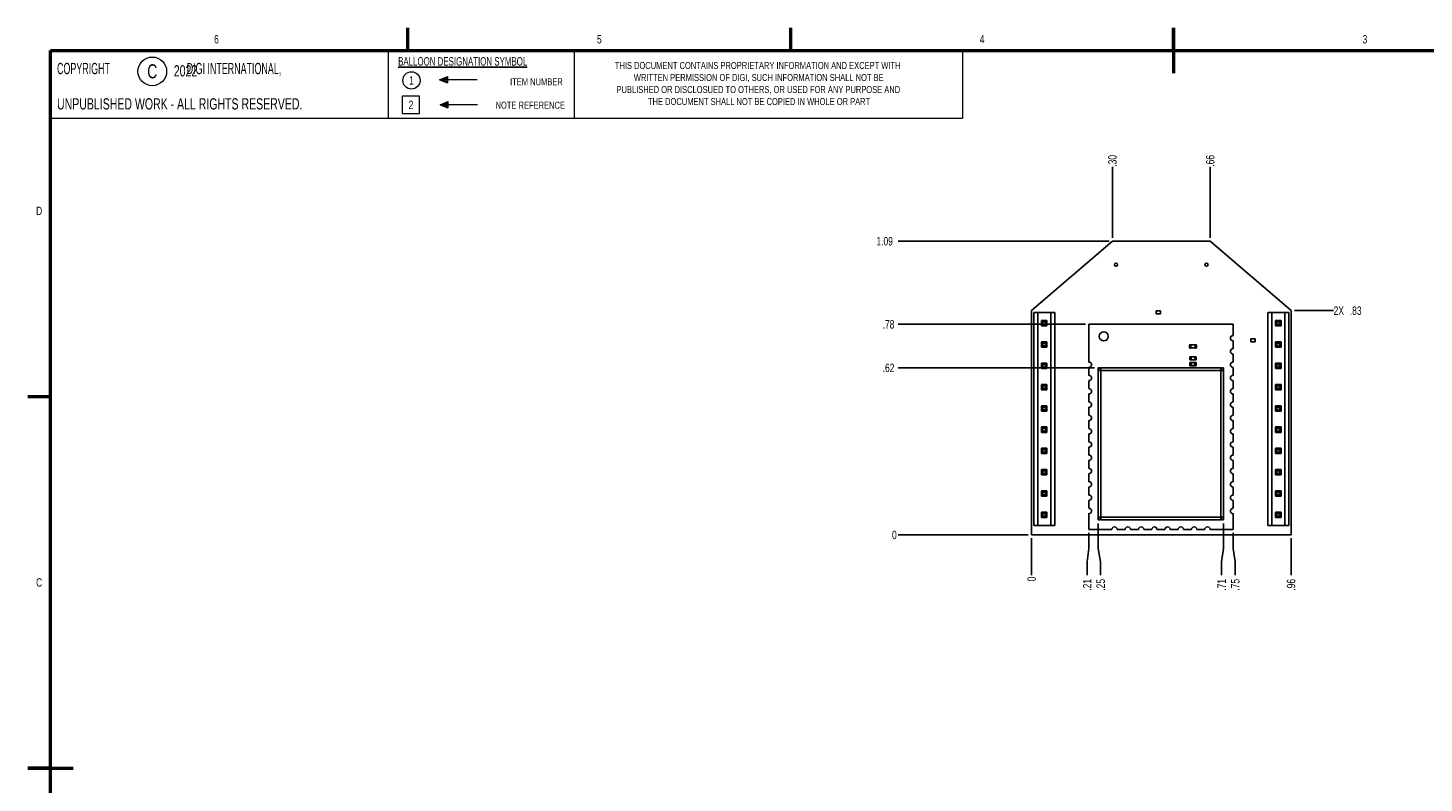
# Model space of a CAD drawing. Header units: inches. Extents: x -17 to 51.6, y -14.5 to 22.
# Tile 8 of 14: x 0 to 20.7, y 10.8 to 22. Entities that reach past the tile are written whole.
import ezdxf

# ---------------------------------------------------------------- set-up
doc = ezdxf.new("R2010")
doc.units = ezdxf.units.IN
doc.header["$MEASUREMENT"] = 0
doc.layers.add('SLD-0', color=179, linetype='Continuous')
doc.styles.add('SLDTEXTSTYLE0', font='TXT', dxfattribs={"width": 0.7})
doc.styles.add('SLDTEXTSTYLE3', font='TXT', dxfattribs={"width": 0.75})
doc.styles.add('SLDTEXTSTYLE5', font='TXT', dxfattribs={"width": 0.591525})
doc.dimstyles.new('SLDDIMSTYLE0', dxfattribs={"dimtxt": 0.125, "dimasz": 0.13, "dimexe": 0, "dimexo": 0.0625, "dimgap": 0.03125, "dimtad": 0, "dimtih": 1, "dimtoh": 1, "dimdec": 0, "dimlfac": 0.25, "dimrnd": 1e-09, "dimdsep": 46, "dimtxsty": 'SLDTEXTSTYLE3', "dimblk1": 'NONE', "dimblk2": 'NONE', "dimsah": 1, "dimcen": 0.09, "dimadec": 0, "dimazin": 2, "dimtfac": 1, "dimtdec": 0, "dimtofl": 0, "dimtmove": 0, "dimatfit": 3, "dimldrblk": 'NONE', "dimfxl": 1, "dimfrac": 2, "dimtolj": 1, "dimtzin": 12, "dimarcsym": 0})
doc.dimstyles.new('SLDDIMSTYLE1', dxfattribs={"dimtxt": 0.125, "dimasz": 0.13, "dimexe": 0, "dimexo": 0.0625, "dimgap": 0.03125, "dimtad": 0, "dimtih": 1, "dimtoh": 1, "dimlfac": 0.25, "dimrnd": 1e-09, "dimzin": 12, "dimdsep": 46, "dimtxsty": 'SLDTEXTSTYLE3', "dimblk1": 'NONE', "dimblk2": 'NONE', "dimsah": 1, "dimcen": 0.09, "dimadec": 0, "dimazin": 3, "dimtfac": 1, "dimtofl": 0, "dimtmove": 0, "dimatfit": 3, "dimldrblk": 'NONE', "dimfxl": 1, "dimfrac": 2, "dimtolj": 1, "dimtzin": 12, "dimarcsym": 0})
doc.dimstyles.new('SLDDIMSTYLE2', dxfattribs={"dimtxt": 0.125, "dimasz": 0.13, "dimexe": 0, "dimexo": 0.0625, "dimgap": 0.03125, "dimtad": 0, "dimtih": 1, "dimtoh": 1, "dimlfac": 0.25, "dimrnd": 1e-09, "dimzin": 12, "dimdsep": 46, "dimtxsty": 'SLDTEXTSTYLE3', "dimblk1": 'NONE', "dimblk2": 'NONE', "dimsah": 1, "dimcen": 0.09, "dimadec": 0, "dimazin": 3, "dimtfac": 1, "dimtofl": 0, "dimtmove": 0, "dimatfit": 3, "dimldrblk": 'NONE', "dimfxl": 1, "dimfrac": 2, "dimtolj": 1, "dimtzin": 12, "dimarcsym": 0})
doc.dimstyles.new('SLDDIMSTYLE3', dxfattribs={"dimtxt": 0.125, "dimasz": 0.13, "dimexe": 0, "dimexo": 0.0625, "dimgap": 0.03125, "dimtad": 0, "dimtih": 1, "dimtoh": 1, "dimlfac": 0.25, "dimrnd": 1e-09, "dimzin": 4, "dimdsep": 46, "dimtxsty": 'SLDTEXTSTYLE3', "dimblk1": 'NONE', "dimblk2": 'NONE', "dimsah": 1, "dimcen": 0.09, "dimadec": 0, "dimazin": 1, "dimtfac": 1, "dimtofl": 0, "dimtmove": 0, "dimatfit": 3, "dimldrblk": 'NONE', "dimfxl": 1, "dimfrac": 2, "dimtolj": 1, "dimtzin": 12, "dimarcsym": 0})

# ---------------------------------------------------------------- blocks, each defined once
blk = doc.blocks.new('SW_NOTE_0_2')
at = {"color": 0, "linetype": 'Continuous', "lineweight": 0, "char_height": 0.10417, "attachment_point": 2, "style": 'SLDTEXTSTYLE0'}
for s, insert in [('THIS DOCUMENT CONTAINS PROPRIETARY INFORMATION AND EXCEPT WITH', (2.329, 0.134)), ('WRITTEN PERMISSION OF DIGI, SUCH INFORMATION SHALL NOT BE', (2.345, -0.044)), ('PUBLISHED OR DISCLOSUED TO OTHERS, OR USED FOR ANY PURPOSE AND', (2.339, -0.222)), ('THE DOCUMENT SHALL NOT BE COPIED IN WHOLE OR PART', (2.35, -0.4))]:
    blk.add_mtext(s, dxfattribs=dict(at, insert=insert))
blk = doc.blocks.new('SW_NOTE_0_3')
at = {"color": 0, "linetype": 'Continuous', "lineweight": 0, "char_height": 0.16667, "attachment_point": 1}
for s, insert, style in [('COPYRIGHT                               DIGI INTERNATIONAL,', (0, 0.215), 'SLDTEXTSTYLE5'), ('UNPUBLISHED WORK - ALL RIGHTS RESERVED.', (0, -0.308), 'SLDTEXTSTYLE0')]:
    blk.add_mtext(s, dxfattribs=dict(at, insert=insert, style=style))
blk = doc.blocks.new('SW_SYMBOL_S#_2')
at = {"color": 0, "linetype": 'Continuous', "lineweight": 0}
for p, q in [((63, 51.2), (0, 51.2)), ((0, 51.2), (0, -11.8)), ((63, -11.8), (63, 51.2)), ((0, -11.8), (63, -11.8))]:
    blk.add_line(p, q, dxfattribs=at)
at = {"color": 0, "linetype": 'Continuous', "lineweight": 0, "insert": (31.5, 19.7), "char_height": 30.8, "attachment_point": 5, "style": 'SLDTEXTSTYLE3'}
blk.add_mtext('2', dxfattribs=at)
blk = doc.blocks.new('SW_SYMBOL_C#_1')
at = {"color": 0, "linetype": 'Continuous', "lineweight": 0}
blk.add_circle((31.5, 19.7), 31.5, dxfattribs=at)
at = {"color": 0, "linetype": 'Continuous', "lineweight": 0, "insert": (31.5, 19.7), "char_height": 30.8, "attachment_point": 5, "style": 'SLDTEXTSTYLE3'}
blk.add_mtext('1', dxfattribs=at)
blk = doc.blocks.new('SW_SYMBOL_CL_C')
at = {"color": 0, "linetype": 'Continuous', "lineweight": 0}
blk.add_circle((31.5, 19.7), 31.5, dxfattribs=at)
at = {"color": 0, "linetype": 'Continuous', "lineweight": 0, "insert": (31.5, 19.7), "char_height": 30.8, "attachment_point": 5, "style": 'SLDTEXTSTYLE3'}
blk.add_mtext('C', dxfattribs=at)
blk = doc.blocks.new('_D')
at = {"layer": 'SLD-0'}
blk.add_line((14.848, 14.454), (12.924, 14.454), dxfattribs=at)
at = {"layer": 'SLD-0', "insert": (12.832, 14.516), "char_height": 0.125, "attachment_point": 1, "style": 'SLDTEXTSTYLE3'}
blk.add_mtext('0', dxfattribs=at)
blk = doc.blocks.new('_None')
blk = doc.blocks.new('_D_1')
at = {"layer": 'SLD-0'}
blk.add_line((15.831, 16.927), (12.924, 16.927), dxfattribs=at)
at = {"layer": 'SLD-0', "insert": (12.693, 16.989), "char_height": 0.125, "attachment_point": 1, "style": 'SLDTEXTSTYLE3'}
blk.add_mtext('.62', dxfattribs=at)
blk = doc.blocks.new('_D_2')
at = {"layer": 'SLD-0'}
blk.add_line((15.697, 17.572), (12.924, 17.572), dxfattribs=at)
at = {"layer": 'SLD-0', "insert": (12.693, 17.634), "char_height": 0.125, "attachment_point": 1, "style": 'SLDTEXTSTYLE3'}
blk.add_mtext('.78', dxfattribs=at)
blk = doc.blocks.new('_D_3')
at = {"layer": 'SLD-0'}
blk.add_line((18.788, 17.774), (19.368, 17.774), dxfattribs=at)
at = {"layer": 'SLD-0', "char_height": 0.125, "attachment_point": 1, "style": 'SLDTEXTSTYLE3'}
for s, insert in [('2X', (19.368, 17.836)), ('.83', (19.608, 17.836))]:
    blk.add_mtext(s, dxfattribs=dict(at, insert=insert))
blk = doc.blocks.new('_D_4')
at = {"layer": 'SLD-0'}
blk.add_line((16.044, 18.802), (12.924, 18.802), dxfattribs=at)
at = {"layer": 'SLD-0', "insert": (12.601, 18.864), "char_height": 0.125, "attachment_point": 1, "style": 'SLDTEXTSTYLE3'}
blk.add_mtext('1.09', dxfattribs=at)
blk = doc.blocks.new('_D_5')
at = {"layer": 'SLD-0'}
blk.add_line((14.898, 14.404), (14.898, 13.859), dxfattribs=at)
at = {"layer": 'SLD-0', "insert": (14.836, 13.766), "char_height": 0.125, "attachment_point": 1, "rotation": 90, "style": 'SLDTEXTSTYLE3'}
blk.add_mtext('0', dxfattribs=at)
blk = doc.blocks.new('_D_6')
at = {"layer": 'SLD-0'}
for p, q in [((15.747, 14.253), (15.747, 14.483)), ((15.72, 14.056), (15.747, 14.253)), ((15.72, 14.056), (15.72, 13.859))]:
    blk.add_line(p, q, dxfattribs=at)
at = {"layer": 'SLD-0', "insert": (15.658, 13.628), "char_height": 0.125, "attachment_point": 1, "rotation": 90, "style": 'SLDTEXTSTYLE3'}
blk.add_mtext('.21', dxfattribs=at)
blk = doc.blocks.new('_D_7')
at = {"layer": 'SLD-0'}
for p, q in [((15.881, 14.253), (15.881, 14.625)), ((15.92, 14.056), (15.881, 14.253)), ((15.92, 14.056), (15.92, 13.859))]:
    blk.add_line(p, q, dxfattribs=at)
at = {"layer": 'SLD-0', "insert": (15.858, 13.628), "char_height": 0.125, "attachment_point": 1, "rotation": 90, "style": 'SLDTEXTSTYLE3'}
blk.add_mtext('.25', dxfattribs=at)
blk = doc.blocks.new('_D_8')
at = {"layer": 'SLD-0'}
blk.add_line((16.094, 18.852), (16.094, 19.904), dxfattribs=at)
at = {"layer": 'SLD-0', "insert": (16.032, 19.904), "char_height": 0.125, "attachment_point": 1, "rotation": 90, "style": 'SLDTEXTSTYLE3'}
blk.add_mtext('.30', dxfattribs=at)
blk = doc.blocks.new('_D_9')
at = {"layer": 'SLD-0'}
blk.add_line((17.542, 18.852), (17.542, 19.904), dxfattribs=at)
at = {"layer": 'SLD-0', "insert": (17.48, 19.904), "char_height": 0.125, "attachment_point": 1, "rotation": 90, "style": 'SLDTEXTSTYLE3'}
blk.add_mtext('.66', dxfattribs=at)
blk = doc.blocks.new('_D_10')
at = {"layer": 'SLD-0'}
for p, q in [((17.741, 14.253), (17.741, 14.625)), ((17.711, 14.056), (17.741, 14.253)), ((17.711, 14.056), (17.711, 13.859))]:
    blk.add_line(p, q, dxfattribs=at)
at = {"layer": 'SLD-0', "insert": (17.649, 13.628), "char_height": 0.125, "attachment_point": 1, "rotation": 90, "style": 'SLDTEXTSTYLE3'}
blk.add_mtext('.71', dxfattribs=at)
blk = doc.blocks.new('_D_11')
at = {"layer": 'SLD-0'}
for p, q in [((17.88, 14.253), (17.88, 14.483)), ((17.911, 14.056), (17.88, 14.253)), ((17.911, 14.056), (17.911, 13.859))]:
    blk.add_line(p, q, dxfattribs=at)
at = {"layer": 'SLD-0', "insert": (17.85, 13.628), "char_height": 0.125, "attachment_point": 1, "rotation": 90, "style": 'SLDTEXTSTYLE3'}
blk.add_mtext('.75', dxfattribs=at)
blk = doc.blocks.new('_D_12')
at = {"layer": 'SLD-0'}
blk.add_line((18.738, 14.404), (18.738, 13.859), dxfattribs=at)
at = {"layer": 'SLD-0', "insert": (18.676, 13.628), "char_height": 0.125, "attachment_point": 1, "rotation": 90, "style": 'SLDTEXTSTYLE3'}
blk.add_mtext('.96', dxfattribs=at)

msp = doc.modelspace()

# ---------------------------------------------------------------- linework, layer by layer
at = {"color": 7, "linetype": 'Continuous', "lineweight": 50}
for p, q in [((5.667, 21.624), (5.667, 21.959)), ((11.333, 21.624), (11.333, 21.959)), ((17, 21.624), (17, 21.959)), ((17, 21.959), (17, 21.289)), ((0.376, 0.376), (0.376, 21.624)), ((0.376, 21.624), (33.624, 21.624)), ((0.376, 16.5), (0.041, 16.5)), ((0.376, 11), (0.041, 11)), ((0.041, 11), (0.711, 11))]:
    msp.add_line(p, q, dxfattribs=at)
at = {"color": 7, "linetype": 'Continuous', "lineweight": 18}
for p, q in [((0.375, 21.625), (5.375, 21.625)), ((0.375, 21.625), (0.375, 20.625)), ((5.375, 21.625), (5.375, 20.625)), ((5.375, 21.625), (8.125, 21.625)), ((5.375, 21.625), (5.375, 20.625)), ((8.125, 21.625), (8.125, 20.625)), ((8.125, 21.625), (13.875, 21.625)), ((8.125, 21.625), (8.125, 20.625)), ((13.875, 21.625), (13.875, 20.625)), ((6.132, 21.19), (6.251, 21.24)), ((6.132, 21.19), (6.251, 21.145)), ((6.689, 21.19), (6.132, 21.19)), ((6.133, 21.19), (6.25, 21.223)), ((6.133, 21.19), (6.25, 21.206)), ((6.133, 21.19), (6.25, 21.158)), ((6.133, 21.19), (6.251, 21.173)), ((6.251, 21.24), (6.251, 21.145)), ((6.144, 20.821), (6.259, 20.869)), ((6.144, 20.821), (6.259, 20.777)), ((6.697, 20.821), (6.144, 20.821)), ((6.147, 20.82), (6.259, 20.852)), ((6.147, 20.82), (6.258, 20.836)), ((6.147, 20.82), (6.259, 20.79)), ((6.147, 20.82), (6.259, 20.804)), ((6.259, 20.869), (6.259, 20.777)), ((0.375, 20.625), (5.375, 20.625)), ((5.375, 20.625), (8.125, 20.625)), ((8.125, 20.625), (13.875, 20.625))]:
    msp.add_line(p, q, dxfattribs=at)
at = {"color": 7, "linetype": 'Continuous', "lineweight": 25}
for p, q in [((16.094, 18.802), (14.898, 17.774)), ((17.542, 18.802), (16.094, 18.802)), ((18.738, 17.774), (17.542, 18.802)), ((14.898, 17.774), (14.898, 14.454)), ((18.738, 14.454), (18.738, 17.774)), ((14.93, 17.745), (14.93, 14.595)), ((14.99, 17.745), (14.93, 17.745)), ((14.93, 14.595), (14.93, 17.745)), ((14.93, 17.745), (14.93, 17.745)), ((14.99, 17.745), (14.99, 14.595)), ((14.99, 17.745), (15.182, 17.745)), ((15.046, 17.627), (15.046, 17.547)), ((15.066, 17.607), (15.046, 17.627)), ((15.126, 17.627), (15.046, 17.627)), ((15.066, 17.567), (15.046, 17.547)), ((15.066, 17.607), (15.066, 17.567)), ((15.106, 17.607), (15.066, 17.607)), ((15.106, 17.567), (15.066, 17.567)), ((15.126, 17.627), (15.106, 17.607)), ((15.106, 17.607), (15.106, 17.567)), ((15.126, 17.547), (15.106, 17.567)), ((15.126, 17.547), (15.126, 17.627)), ((15.182, 17.745), (15.182, 14.595)), ((15.242, 17.745), (15.182, 17.745)), ((15.242, 14.595), (15.242, 17.745)), ((15.747, 17.572), (15.747, 17.013)), ((17.88, 17.572), (15.747, 17.572)), ((16.804, 17.772), (16.741, 17.772)), ((16.741, 17.772), (16.741, 17.77)), ((16.804, 17.77), (16.741, 17.77)), ((16.741, 17.77), (16.741, 17.727)), ((16.741, 17.727), (16.804, 17.727)), ((16.741, 17.727), (16.741, 17.725)), ((16.741, 17.725), (16.804, 17.725)), ((16.804, 17.77), (16.804, 17.772)), ((16.804, 17.727), (16.804, 17.77)), ((16.804, 17.725), (16.804, 17.727)), ((17.88, 17.407), (17.88, 17.572)), ((18.394, 17.745), (18.394, 14.595)), ((18.394, 17.745), (18.454, 17.745)), ((18.454, 14.595), (18.454, 17.745)), ((18.454, 17.745), (18.646, 17.745)), ((18.51, 17.627), (18.53, 17.607)), ((18.59, 17.627), (18.51, 17.627)), ((18.51, 17.627), (18.51, 17.547)), ((18.53, 17.567), (18.51, 17.547)), ((18.53, 17.607), (18.57, 17.607)), ((18.53, 17.607), (18.53, 17.567)), ((18.57, 17.567), (18.53, 17.567)), ((18.59, 17.627), (18.57, 17.607)), ((18.57, 17.607), (18.57, 17.567)), ((18.57, 17.567), (18.59, 17.547)), ((18.59, 17.547), (18.59, 17.627)), ((18.706, 17.745), (18.646, 17.745)), ((18.646, 14.595), (18.646, 17.745)), ((18.706, 14.595), (18.706, 17.745)), ((18.706, 17.745), (18.706, 14.595)), ((18.706, 17.745), (18.706, 17.745)), ((15.046, 17.547), (15.126, 17.547)), ((18.51, 17.547), (18.59, 17.547)), ((15.126, 17.312), (15.046, 17.312)), ((15.066, 17.292), (15.046, 17.312)), ((15.046, 17.312), (15.046, 17.232)), ((15.046, 17.232), (15.066, 17.252)), ((15.046, 17.232), (15.126, 17.232)), ((15.066, 17.292), (15.106, 17.292)), ((15.066, 17.252), (15.066, 17.292)), ((15.106, 17.252), (15.066, 17.252)), ((15.106, 17.292), (15.126, 17.312)), ((15.106, 17.252), (15.106, 17.292)), ((15.126, 17.232), (15.106, 17.252)), ((15.126, 17.232), (15.126, 17.312)), ((17.239, 17.268), (17.239, 17.221)), ((17.253, 17.27), (17.241, 17.27)), ((17.241, 17.268), (17.241, 17.27)), ((17.241, 17.221), (17.241, 17.268)), ((17.241, 17.268), (17.253, 17.268)), ((17.253, 17.221), (17.241, 17.221)), ((17.241, 17.219), (17.241, 17.221)), ((17.241, 17.219), (17.253, 17.219)), ((17.253, 17.268), (17.253, 17.27)), ((17.253, 17.268), (17.253, 17.221)), ((17.255, 17.268), (17.253, 17.268)), ((17.253, 17.219), (17.253, 17.221)), ((17.253, 17.221), (17.255, 17.221)), ((17.318, 17.268), (17.255, 17.268)), ((17.255, 17.221), (17.255, 17.268)), ((17.255, 17.266), (17.255, 17.223)), ((17.318, 17.266), (17.255, 17.266)), ((17.318, 17.223), (17.255, 17.223)), ((17.255, 17.221), (17.318, 17.221)), ((17.318, 17.268), (17.318, 17.221)), ((17.32, 17.268), (17.318, 17.268)), ((17.318, 17.223), (17.318, 17.266)), ((17.318, 17.221), (17.32, 17.221)), ((17.32, 17.27), (17.32, 17.268)), ((17.332, 17.27), (17.32, 17.27)), ((17.32, 17.268), (17.332, 17.268)), ((17.32, 17.221), (17.32, 17.268)), ((17.332, 17.221), (17.32, 17.221)), ((17.32, 17.221), (17.32, 17.219)), ((17.32, 17.219), (17.332, 17.219)), ((17.332, 17.27), (17.332, 17.268)), ((17.332, 17.268), (17.332, 17.221)), ((17.332, 17.221), (17.332, 17.219)), ((17.334, 17.268), (17.334, 17.221)), ((17.88, 17.21), (17.88, 17.328)), ((18.205, 17.358), (18.142, 17.358)), ((18.142, 17.358), (18.142, 17.356)), ((18.205, 17.356), (18.142, 17.356)), ((18.142, 17.356), (18.142, 17.312)), ((18.142, 17.312), (18.205, 17.312)), ((18.142, 17.312), (18.142, 17.31)), ((18.142, 17.31), (18.205, 17.31)), ((18.205, 17.356), (18.205, 17.358)), ((18.205, 17.312), (18.205, 17.356)), ((18.205, 17.31), (18.205, 17.312)), ((18.51, 17.312), (18.53, 17.292)), ((18.59, 17.312), (18.51, 17.312)), ((18.51, 17.312), (18.51, 17.232)), ((18.53, 17.252), (18.51, 17.232)), ((18.51, 17.232), (18.59, 17.232)), ((18.53, 17.292), (18.57, 17.292)), ((18.53, 17.292), (18.53, 17.252)), ((18.57, 17.252), (18.53, 17.252)), ((18.59, 17.312), (18.57, 17.292)), ((18.57, 17.292), (18.57, 17.252)), ((18.57, 17.252), (18.59, 17.232)), ((18.59, 17.232), (18.59, 17.312)), ((15.126, 16.997), (15.046, 16.997)), ((15.066, 16.977), (15.046, 16.997)), ((15.046, 16.997), (15.046, 16.917)), ((15.066, 16.977), (15.106, 16.977)), ((15.066, 16.937), (15.066, 16.977)), ((15.106, 16.977), (15.126, 16.997)), ((15.106, 16.937), (15.106, 16.977)), ((15.126, 16.917), (15.126, 16.997)), ((17.239, 17.092), (17.239, 17.045)), ((17.258, 17.092), (17.239, 17.092)), ((17.239, 17.045), (17.258, 17.045)), ((17.239, 17.045), (17.258, 17.045)), ((17.263, 17.004), (17.239, 17.004)), ((17.239, 16.957), (17.239, 17.004)), ((17.263, 16.957), (17.239, 16.957)), ((17.258, 17.092), (17.258, 17.045)), ((17.315, 17.091), (17.258, 17.091)), ((17.315, 17.047), (17.258, 17.047)), ((17.258, 17.047), (17.315, 17.047)), ((17.263, 16.957), (17.263, 17.004)), ((17.31, 17.004), (17.263, 17.004)), ((17.31, 16.957), (17.263, 16.957)), ((17.334, 17.004), (17.31, 17.004)), ((17.31, 16.957), (17.31, 17.004)), ((17.334, 16.957), (17.31, 16.957)), ((17.315, 17.092), (17.334, 17.092)), ((17.315, 17.092), (17.315, 17.045)), ((17.334, 17.045), (17.315, 17.045)), ((17.334, 17.092), (17.334, 17.045)), ((17.334, 16.957), (17.334, 17.004)), ((17.88, 17.013), (17.88, 17.131)), ((18.51, 16.997), (18.53, 16.977)), ((18.59, 16.997), (18.51, 16.997)), ((18.51, 16.997), (18.51, 16.917)), ((18.53, 16.977), (18.57, 16.977)), ((18.53, 16.977), (18.53, 16.937)), ((18.59, 16.997), (18.57, 16.977)), ((18.57, 16.977), (18.57, 16.937)), ((18.59, 16.917), (18.59, 16.997)), ((15.046, 16.917), (15.066, 16.937)), ((15.046, 16.917), (15.126, 16.917)), ((15.106, 16.937), (15.066, 16.937)), ((15.126, 16.917), (15.106, 16.937)), ((15.747, 16.934), (15.747, 16.816)), ((15.913, 16.927), (15.881, 16.927)), ((15.881, 16.887), (15.881, 16.927)), ((15.881, 16.887), (15.881, 14.715)), ((15.921, 16.887), (15.881, 16.887)), ((15.913, 16.887), (15.913, 16.927)), ((17.701, 16.927), (15.921, 16.927)), ((15.921, 16.927), (15.921, 16.887)), ((15.921, 16.887), (15.921, 14.715)), ((17.701, 16.887), (15.921, 16.887)), ((17.701, 16.887), (17.701, 16.927)), ((17.701, 14.715), (17.701, 16.887)), ((17.741, 16.887), (17.701, 16.887)), ((17.741, 16.927), (17.709, 16.927)), ((17.709, 16.927), (17.709, 16.887)), ((17.741, 16.927), (17.741, 16.887)), ((17.741, 14.715), (17.741, 16.887)), ((17.88, 16.816), (17.88, 16.934)), ((18.53, 16.937), (18.51, 16.917)), ((18.51, 16.917), (18.59, 16.917)), ((18.57, 16.937), (18.53, 16.937)), ((18.57, 16.937), (18.59, 16.917)), ((15.126, 16.682), (15.046, 16.682)), ((15.066, 16.662), (15.046, 16.682)), ((15.046, 16.682), (15.046, 16.602)), ((15.046, 16.602), (15.066, 16.622)), ((15.046, 16.602), (15.126, 16.602)), ((15.066, 16.662), (15.106, 16.662)), ((15.066, 16.622), (15.066, 16.662)), ((15.106, 16.622), (15.066, 16.622)), ((15.106, 16.662), (15.126, 16.682)), ((15.106, 16.622), (15.106, 16.662)), ((15.126, 16.602), (15.106, 16.622)), ((15.126, 16.602), (15.126, 16.682)), ((15.747, 16.737), (15.747, 16.619)), ((15.747, 16.541), (15.747, 16.422)), ((17.88, 16.619), (17.88, 16.737)), ((17.88, 16.422), (17.88, 16.541)), ((18.51, 16.682), (18.53, 16.662)), ((18.59, 16.682), (18.51, 16.682)), ((18.51, 16.682), (18.51, 16.602)), ((18.53, 16.622), (18.51, 16.602)), ((18.51, 16.602), (18.59, 16.602)), ((18.53, 16.662), (18.57, 16.662)), ((18.53, 16.662), (18.53, 16.622)), ((18.57, 16.622), (18.53, 16.622)), ((18.59, 16.682), (18.57, 16.662)), ((18.57, 16.662), (18.57, 16.622)), ((18.57, 16.622), (18.59, 16.602)), ((18.59, 16.602), (18.59, 16.682)), ((15.126, 16.367), (15.046, 16.367)), ((15.066, 16.347), (15.046, 16.367)), ((15.046, 16.367), (15.046, 16.287)), ((15.066, 16.347), (15.106, 16.347)), ((15.066, 16.307), (15.066, 16.347)), ((15.106, 16.347), (15.126, 16.367)), ((15.106, 16.307), (15.106, 16.347)), ((15.126, 16.287), (15.126, 16.367)), ((15.747, 16.344), (15.747, 16.226)), ((17.88, 16.226), (17.88, 16.344)), ((18.51, 16.367), (18.53, 16.347)), ((18.59, 16.367), (18.51, 16.367)), ((18.51, 16.367), (18.51, 16.287)), ((18.53, 16.347), (18.57, 16.347)), ((18.53, 16.347), (18.53, 16.307)), ((18.59, 16.367), (18.57, 16.347)), ((18.57, 16.347), (18.57, 16.307)), ((18.59, 16.287), (18.59, 16.367)), ((15.046, 16.287), (15.066, 16.307)), ((15.046, 16.287), (15.126, 16.287)), ((15.106, 16.307), (15.066, 16.307)), ((15.126, 16.287), (15.106, 16.307)), ((15.747, 16.147), (15.747, 16.029)), ((17.88, 16.029), (17.88, 16.147)), ((18.53, 16.307), (18.51, 16.287)), ((18.51, 16.287), (18.59, 16.287)), ((18.57, 16.307), (18.53, 16.307)), ((18.57, 16.307), (18.59, 16.287)), ((15.126, 16.052), (15.046, 16.052)), ((15.066, 16.032), (15.046, 16.052)), ((15.046, 16.052), (15.046, 15.972)), ((15.046, 15.972), (15.066, 15.992)), ((15.046, 15.972), (15.126, 15.972)), ((15.066, 16.032), (15.106, 16.032)), ((15.066, 15.992), (15.066, 16.032)), ((15.106, 15.992), (15.066, 15.992)), ((15.106, 16.032), (15.126, 16.052)), ((15.106, 15.992), (15.106, 16.032)), ((15.126, 15.972), (15.106, 15.992)), ((15.126, 15.972), (15.126, 16.052)), ((15.747, 15.95), (15.747, 15.832)), ((17.88, 15.832), (17.88, 15.95)), ((18.51, 16.052), (18.53, 16.032)), ((18.59, 16.052), (18.51, 16.052)), ((18.51, 16.052), (18.51, 15.972)), ((18.53, 15.992), (18.51, 15.972)), ((18.51, 15.972), (18.59, 15.972)), ((18.53, 16.032), (18.57, 16.032)), ((18.53, 16.032), (18.53, 15.992)), ((18.57, 15.992), (18.53, 15.992)), ((18.59, 16.052), (18.57, 16.032)), ((18.57, 16.032), (18.57, 15.992)), ((18.57, 15.992), (18.59, 15.972)), ((18.59, 15.972), (18.59, 16.052)), ((15.126, 15.737), (15.046, 15.737)), ((15.066, 15.717), (15.046, 15.737)), ((15.046, 15.737), (15.046, 15.657)), ((15.066, 15.717), (15.106, 15.717)), ((15.066, 15.677), (15.066, 15.717)), ((15.106, 15.717), (15.126, 15.737)), ((15.106, 15.677), (15.106, 15.717)), ((15.126, 15.657), (15.126, 15.737)), ((15.747, 15.753), (15.747, 15.635)), ((17.88, 15.635), (17.88, 15.753)), ((18.51, 15.737), (18.53, 15.717)), ((18.59, 15.737), (18.51, 15.737)), ((18.51, 15.737), (18.51, 15.657)), ((18.53, 15.717), (18.57, 15.717)), ((18.53, 15.717), (18.53, 15.677)), ((18.59, 15.737), (18.57, 15.717)), ((18.57, 15.717), (18.57, 15.677)), ((18.59, 15.657), (18.59, 15.737)), ((15.046, 15.657), (15.066, 15.677)), ((15.046, 15.657), (15.126, 15.657)), ((15.106, 15.677), (15.066, 15.677)), ((15.126, 15.657), (15.106, 15.677)), ((15.747, 15.556), (15.747, 15.438)), ((17.88, 15.438), (17.88, 15.556)), ((18.53, 15.677), (18.51, 15.657)), ((18.51, 15.657), (18.59, 15.657)), ((18.57, 15.677), (18.53, 15.677)), ((18.57, 15.677), (18.59, 15.657)), ((15.126, 15.423), (15.046, 15.423)), ((15.066, 15.403), (15.046, 15.423)), ((15.046, 15.423), (15.046, 15.343)), ((15.046, 15.343), (15.066, 15.363)), ((15.046, 15.343), (15.126, 15.343)), ((15.066, 15.403), (15.106, 15.403)), ((15.066, 15.363), (15.066, 15.403)), ((15.106, 15.363), (15.066, 15.363)), ((15.106, 15.403), (15.126, 15.423)), ((15.106, 15.363), (15.106, 15.403)), ((15.126, 15.343), (15.106, 15.363)), ((15.126, 15.343), (15.126, 15.423)), ((15.747, 15.359), (15.747, 15.241)), ((17.88, 15.241), (17.88, 15.359)), ((18.51, 15.422), (18.53, 15.402)), ((18.59, 15.422), (18.51, 15.422)), ((18.51, 15.422), (18.51, 15.342)), ((18.53, 15.362), (18.51, 15.342)), ((18.51, 15.342), (18.59, 15.342)), ((18.53, 15.402), (18.57, 15.402)), ((18.53, 15.402), (18.53, 15.362)), ((18.57, 15.362), (18.53, 15.362)), ((18.59, 15.422), (18.57, 15.402)), ((18.57, 15.402), (18.57, 15.362)), ((18.57, 15.362), (18.59, 15.342)), ((18.59, 15.342), (18.59, 15.422)), ((15.126, 15.108), (15.046, 15.108)), ((15.066, 15.088), (15.046, 15.108)), ((15.046, 15.108), (15.046, 15.028)), ((15.066, 15.088), (15.106, 15.088)), ((15.066, 15.048), (15.066, 15.088)), ((15.106, 15.088), (15.126, 15.108)), ((15.106, 15.048), (15.106, 15.088)), ((15.126, 15.028), (15.126, 15.108)), ((15.747, 15.163), (15.747, 15.044)), ((17.88, 15.044), (17.88, 15.163)), ((18.51, 15.108), (18.53, 15.088)), ((18.59, 15.108), (18.51, 15.108)), ((18.51, 15.108), (18.51, 15.028)), ((18.53, 15.088), (18.57, 15.088)), ((18.53, 15.088), (18.53, 15.048)), ((18.59, 15.108), (18.57, 15.088)), ((18.57, 15.088), (18.57, 15.048)), ((18.59, 15.028), (18.59, 15.108)), ((15.046, 15.028), (15.066, 15.048)), ((15.046, 15.028), (15.126, 15.028)), ((15.106, 15.048), (15.066, 15.048)), ((15.126, 15.028), (15.106, 15.048)), ((15.747, 14.966), (15.747, 14.848)), ((17.88, 14.848), (17.88, 14.966)), ((18.53, 15.048), (18.51, 15.028)), ((18.51, 15.028), (18.59, 15.028)), ((18.57, 15.048), (18.53, 15.048)), ((18.57, 15.048), (18.59, 15.028)), ((15.126, 14.793), (15.046, 14.793)), ((15.066, 14.773), (15.046, 14.793)), ((15.046, 14.793), (15.046, 14.713)), ((15.046, 14.713), (15.066, 14.733)), ((15.046, 14.713), (15.126, 14.713)), ((15.066, 14.773), (15.106, 14.773)), ((15.066, 14.733), (15.066, 14.773)), ((15.106, 14.733), (15.066, 14.733)), ((15.106, 14.773), (15.126, 14.793)), ((15.106, 14.733), (15.106, 14.773)), ((15.126, 14.713), (15.106, 14.733)), ((15.126, 14.713), (15.126, 14.793)), ((15.747, 14.769), (15.747, 14.533)), ((15.881, 14.715), (15.921, 14.715)), ((15.881, 14.715), (15.913, 14.715)), ((15.881, 14.675), (15.881, 14.715)), ((15.913, 14.675), (15.881, 14.675)), ((15.913, 14.715), (15.921, 14.715)), ((15.913, 14.675), (15.913, 14.715)), ((15.921, 14.715), (17.701, 14.715)), ((15.921, 14.715), (15.921, 14.675)), ((15.921, 14.675), (17.701, 14.675)), ((16.197, 14.675), (15.921, 14.675)), ((16.217, 14.675), (16.197, 14.675)), ((16.517, 14.675), (16.217, 14.675)), ((16.537, 14.675), (16.517, 14.675)), ((17.701, 14.675), (16.537, 14.675)), ((17.701, 14.675), (17.701, 14.715)), ((17.701, 14.715), (17.741, 14.715)), ((17.701, 14.715), (17.709, 14.715)), ((17.709, 14.715), (17.741, 14.715)), ((17.709, 14.715), (17.709, 14.675)), ((17.741, 14.675), (17.709, 14.675)), ((17.741, 14.715), (17.741, 14.675)), ((17.88, 14.533), (17.88, 14.769)), ((18.51, 14.793), (18.53, 14.773)), ((18.59, 14.793), (18.51, 14.793)), ((18.51, 14.793), (18.51, 14.713)), ((18.51, 14.713), (18.53, 14.733)), ((18.51, 14.713), (18.59, 14.713)), ((18.53, 14.773), (18.57, 14.773)), ((18.53, 14.733), (18.53, 14.773)), ((18.53, 14.733), (18.57, 14.733)), ((18.57, 14.773), (18.59, 14.793)), ((18.57, 14.733), (18.57, 14.773)), ((18.57, 14.733), (18.59, 14.713)), ((18.59, 14.713), (18.59, 14.793)), ((14.93, 14.595), (14.99, 14.595)), ((14.93, 14.595), (14.93, 14.595)), ((15.182, 14.595), (14.99, 14.595)), ((15.242, 14.595), (15.182, 14.595)), ((15.747, 14.533), (16.085, 14.533)), ((16.164, 14.533), (16.282, 14.533)), ((16.361, 14.533), (16.479, 14.533)), ((16.558, 14.533), (16.676, 14.533)), ((16.754, 14.533), (16.872, 14.533)), ((16.951, 14.533), (17.069, 14.533)), ((17.148, 14.533), (17.266, 14.533)), ((17.345, 14.533), (17.463, 14.533)), ((17.542, 14.533), (17.88, 14.533)), ((18.394, 14.595), (18.454, 14.595)), ((18.646, 14.595), (18.454, 14.595)), ((18.646, 14.595), (18.706, 14.595)), ((18.706, 14.595), (18.706, 14.595)), ((14.898, 14.454), (18.738, 14.454))]:
    msp.add_line(p, q, dxfattribs=at)
for centre, radius in [((16.148, 18.454), 0.0236), ((17.487, 18.454), 0.0236), ((15.967, 17.393), 0.0669)]:
    msp.add_circle(centre, radius, dxfattribs=at)
for centre, radius, start, end in [((17.88, 17.367), 0.0394, 90.0014, 269.9986), ((17.253, 17.268), 0.00197, 360, 90), ((17.253, 17.221), 0.00197, 270, 360), ((17.32, 17.268), 0.00197, 90, 180), ((17.32, 17.221), 0.00197, 180, 270), ((17.88, 17.17), 0.0394, 90.0014, 269.9986), ((15.747, 16.974), 0.0394, 270.0014, 89.9986), ((17.88, 16.974), 0.0394, 90.0014, 269.9986), ((15.747, 16.777), 0.0394, 270.0014, 89.9986), ((17.88, 16.777), 0.0394, 90.0014, 269.9986), ((15.747, 16.58), 0.0394, 270.0014, 89.9986), ((17.88, 16.58), 0.0394, 90.0014, 269.9986), ((15.747, 16.383), 0.0394, 270.0014, 89.9986), ((17.88, 16.383), 0.0394, 90.0014, 269.9986), ((15.747, 16.186), 0.0394, 270.0014, 89.9986), ((17.88, 16.186), 0.0394, 90.0014, 269.9986), ((15.747, 15.989), 0.0394, 270.0014, 89.9986), ((17.88, 15.989), 0.0394, 90.0014, 269.9986), ((15.747, 15.792), 0.0394, 270.0014, 89.9986), ((17.88, 15.792), 0.0394, 90.0014, 269.9986), ((15.747, 15.596), 0.0394, 270.0014, 89.9986), ((17.88, 15.596), 0.0394, 90.0014, 269.9986), ((15.747, 15.399), 0.0394, 270.0014, 89.9986), ((17.88, 15.399), 0.0394, 90.0014, 269.9986), ((15.747, 15.202), 0.0394, 270.0014, 89.9986), ((17.88, 15.202), 0.0394, 90.0014, 269.9986), ((15.747, 15.005), 0.0394, 270.0014, 89.9986), ((17.88, 15.005), 0.0394, 90.0014, 269.9986), ((15.747, 14.808), 0.0394, 270.0014, 89.9986), ((17.88, 14.808), 0.0394, 90.0014, 269.9986), ((16.124, 14.533), 0.0394, 359.9997, 180.0003), ((16.321, 14.533), 0.0394, 359.9997, 180), ((16.518, 14.533), 0.0394, 359.9997, 180), ((16.715, 14.533), 0.0394, 359.9997, 180), ((16.912, 14.533), 0.0394, 359.9997, 180), ((17.109, 14.533), 0.0394, 359.9997, 180), ((17.306, 14.533), 0.0394, 359.9997, 180), ((17.502, 14.533), 0.0394, 359.9997, 180)]:
    msp.add_arc(centre, radius, start, end, dxfattribs=at)
for points in [[(17.239, 17.269), (17.237, 17.261), (17.234, 17.245), (17.237, 17.228), (17.239, 17.22)], [(17.334, 17.22), (17.336, 17.228), (17.34, 17.245), (17.336, 17.261), (17.334, 17.269)]]:
    msp.add_open_spline(points, degree=3, dxfattribs=at)
for points, knots in [([(17.239, 17.268), (17.239, 17.269), (17.239, 17.269), (17.24, 17.27), (17.24, 17.27), (17.241, 17.27), (17.241, 17.27)], [0, 0, 0, 0, 0.249855, 0.4998, 0.74986, 1, 1, 1, 1]), ([(17.241, 17.268), (17.241, 17.268), (17.24, 17.268), (17.24, 17.268), (17.239, 17.268), (17.239, 17.268), (17.239, 17.268)], [0, 0, 0, 0, 0.250143, 0.500205, 0.750149, 1, 1, 1, 1]), ([(17.239, 17.221), (17.239, 17.221), (17.239, 17.221), (17.24, 17.221), (17.24, 17.221), (17.241, 17.221), (17.241, 17.221)], [0, 0, 0, 0, 0.2498513, 0.4997949, 0.749857, 1, 1, 1, 1]), ([(17.241, 17.219), (17.241, 17.219), (17.24, 17.219), (17.24, 17.22), (17.239, 17.22), (17.239, 17.221), (17.239, 17.221)], [0, 0, 0, 0, 0.25014, 0.5002, 0.750145, 1, 1, 1, 1]), ([(17.332, 17.27), (17.332, 17.27), (17.333, 17.27), (17.333, 17.27), (17.334, 17.269), (17.334, 17.269), (17.334, 17.268)], [0, 0, 0, 0, 0.25014, 0.5002, 0.750145, 1, 1, 1, 1]), ([(17.334, 17.268), (17.334, 17.268), (17.334, 17.268), (17.333, 17.268), (17.333, 17.268), (17.332, 17.268), (17.332, 17.268)], [0, 0, 0, 0, 0.2498513, 0.4997949, 0.749857, 1, 1, 1, 1]), ([(17.332, 17.221), (17.332, 17.221), (17.333, 17.221), (17.333, 17.221), (17.334, 17.221), (17.334, 17.221), (17.334, 17.221)], [0, 0, 0, 0, 0.250143, 0.500205, 0.750149, 1, 1, 1, 1]), ([(17.334, 17.221), (17.334, 17.221), (17.334, 17.22), (17.333, 17.22), (17.333, 17.219), (17.332, 17.219), (17.332, 17.219)], [0, 0, 0, 0, 0.249855, 0.4998, 0.74986, 1, 1, 1, 1])]:
    msp.add_open_spline(points, degree=3, knots=knots, dxfattribs=at)

# ---------------------------------------------------------------- block references
at = {"color": 7, "linetype": 'Continuous', "lineweight": 0}
for name, p, xscale, yscale, zscale in [('SW_SYMBOL_CL_C', (1.669, 21.182), 0.0067592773, 0.0067592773, 0.0067592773), ('SW_SYMBOL_C#_1', (5.591, 21.102), 0.0040555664, 0.0040555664, 0.0040555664), ('SW_SYMBOL_S#_2', (5.583, 20.739), 0.0040555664, 0.0040555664, 0.0040555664)]:
    msp.add_blockref(name, p, dxfattribs=dict(at, xscale=xscale, yscale=yscale, zscale=zscale))
for name, p in [('SW_NOTE_0_3', (0.472, 21.226)), ('SW_NOTE_0_2', (8.514, 21.321))]:
    msp.add_blockref(name, p, dxfattribs=at)

# ---------------------------------------------------------------- texts
for s, insert, char_height, attachment_point, style in [('6', (2.832, 21.854), 0.125, 2, 'SLDTEXTSTYLE3'), ('5', (8.499, 21.854), 0.125, 2, 'SLDTEXTSTYLE3'), ('4', (14.165, 21.854), 0.125, 2, 'SLDTEXTSTYLE3'), ('3', (19.832, 21.854), 0.125, 2, 'SLDTEXTSTYLE3'), ('2022', (2.201, 21.407), 0.1667, 1, 'SLDTEXTSTYLE0'), ('D', (0.207, 19.313), 0.125, 2, 'SLDTEXTSTYLE3'), ('C', (0.207, 13.813), 0.125, 2, 'SLDTEXTSTYLE3')]:
    msp.add_mtext(s, dxfattribs=dict(at, insert=insert, char_height=char_height, attachment_point=attachment_point, style=style))
at = {"layer": 'SLD-0', "attachment_point": 1, "style": 'SLDTEXTSTYLE0'}
for s, insert, char_height in [('\\LBALLOON DESIGNATION SYMBOL', (5.521, 21.526), 0.125), ('ITEM NUMBER', (7.179, 21.213), 0.10417), ('NOTE REFERENCE', (6.964, 20.867), 0.10417)]:
    msp.add_mtext(s, dxfattribs=dict(at, insert=insert, char_height=char_height))

# ---------------------------------------------------------------- dimensions: what is measured, and where the dimension line sits
at = {"layer": 'SLD-0'}
for feature_location, offset, dtype, origin, dimstyle, picture, middle in [((16.094, 18.802), (0, 1.102), 1, (14.898, 14.454), 'SLDDIMSTYLE3', '_D_8', (16.094, 20.02)), ((17.542, 18.802), (0, 1.102), 1, (14.898, 14.454), 'SLDDIMSTYLE1', '_D_9', (17.542, 20.02)), ((16.094, 18.802), (-3.17, 0), 0, (14.898, 14.454), 'SLDDIMSTYLE1', '_D_4', (12.763, 18.802)), ((15.747, 17.572), (-2.822, 0), 0, (14.898, 14.454), 'SLDDIMSTYLE1', '_D_2', (12.809, 17.572)), ((15.881, 16.927), (-2.957, 0), 0, (14.898, 14.454), 'SLDDIMSTYLE1', '_D_1', (12.809, 16.927)), ((15.881, 14.675), (0.039, -0.816), 1, (14.898, 14.454), 'SLDDIMSTYLE1', '_D_7', (15.92, 13.743)), ((17.741, 14.675), (-0.03, -0.816), 1, (14.898, 14.454), 'SLDDIMSTYLE1', '_D_10', (17.711, 13.743)), ((14.897697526, 14.453905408), (-1.973543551, 0), 0, (14.897697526, 14.453905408), 'SLDDIMSTYLE0', '_D', (12.87797342, 14.453905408)), ((15.747, 14.533), (-0.027, -0.674), 1, (14.898, 14.454), 'SLDDIMSTYLE1', '_D_6', (15.72, 13.743)), ((17.88, 14.533), (0.031, -0.674), 1, (14.898, 14.454), 'SLDDIMSTYLE1', '_D_11', (17.911, 13.743)), ((14.897697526, 14.453905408), (0, -0.595091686), 1, (14.897697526, 14.453905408), 'SLDDIMSTYLE0', '_D_5', (14.897697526, 13.812633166)), ((18.738, 14.454), (0, -0.595), 1, (14.898, 14.454), 'SLDDIMSTYLE1', '_D_12', (18.738, 13.743))]:
    dim = msp.add_ordinate_dim(feature_location=feature_location, offset=offset, dtype=dtype, origin=origin, dimstyle=dimstyle, dxfattribs=at)
    dim.commit()
    dim.dimension.update_dxf_attribs({"geometry": picture, "text_midpoint": middle})
dim = msp.add_ordinate_dim(feature_location=(18.738, 17.774), offset=(0.63, 0), dtype=0, origin=(14.898, 14.454), text='2X <>', dimstyle='SLDDIMSTYLE2', dxfattribs=at)
dim.commit()
dim.dimension.update_dxf_attribs({"geometry": '_D_3', "text_midpoint": (19.603, 17.774)})

doc.saveas('drawing.dxf')
